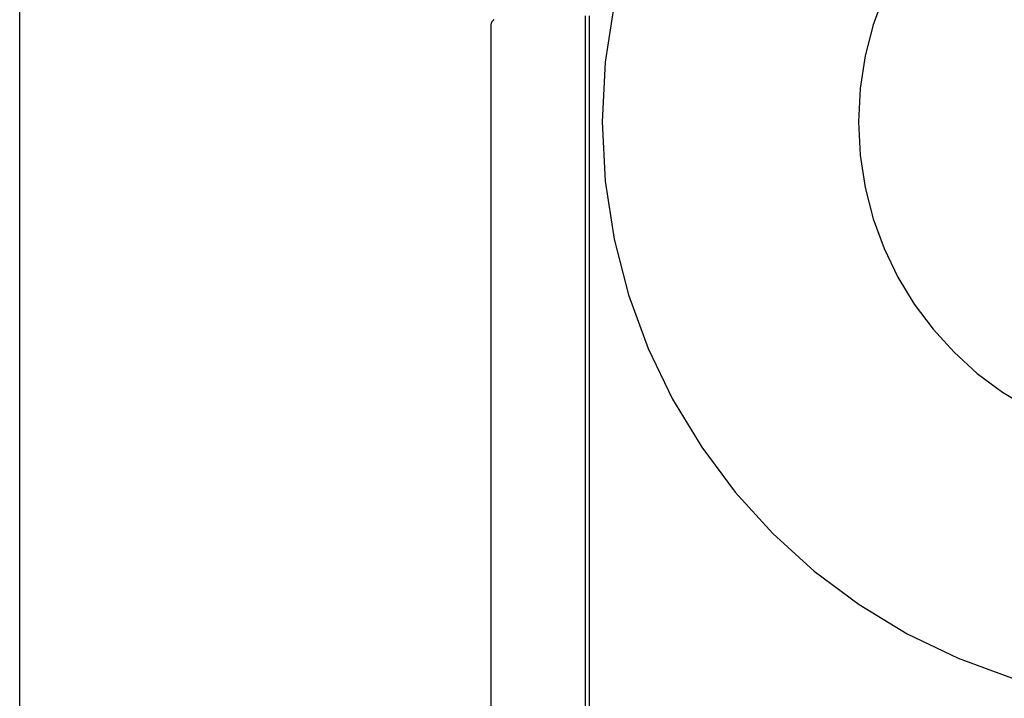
# Model space of a CAD drawing. Header units: inches. Extents: x 0 to 283, y 0 to 183.
# Tile 19 of 70: x 98.196 to 98.618, y 94.404 to 94.696. Entities that reach past the tile are written whole.
import ezdxf

# ---------------------------------------------------------------- set-up
doc = ezdxf.new("R2010")
doc.units = ezdxf.units.IN
doc.header["$LTSCALE"] = 15.583333
doc.header["$MEASUREMENT"] = 0
doc.linetypes.add('HIDDEN', pattern=[0.2, 0.1, -0.1])
doc.layers.add('DEFAULT_2', color=8, linetype='HIDDEN')

msp = doc.modelspace()

# ---------------------------------------------------------------- linework, layer by layer
at = {"layer": 'DEFAULT_2', "color": 8, "linetype": 'HIDDEN'}
for p, q in [((98.19591, 93.38498), (98.19591, 95.63498)), ((98.39823, 94.32591), (98.39823, 94.69405)), ((98.4387, 94.32248), (98.4387, 94.69748)), ((98.44041, 94.32248), (98.44041, 94.69748))]:
    msp.add_line(p, q, dxfattribs=at)
msp.add_lwpolyline([(98.39958, 94.69578), (98.39943, 94.69569), (98.39929, 94.69559), (98.39916, 94.69549), (98.39903, 94.69539), (98.39891, 94.69528), (98.39879, 94.69517), (98.39868, 94.69505), (98.39857, 94.69493), (98.39847, 94.69479), (98.39838, 94.69464), (98.39831, 94.69447), (98.39826, 94.69427), (98.39823, 94.69405)], dxfattribs=at)
for radius in [0.25, 0.14]:
    msp.add_arc((98.69591, 94.65198), radius, 90, 270, dxfattribs=at)

doc.saveas('drawing.dxf')
